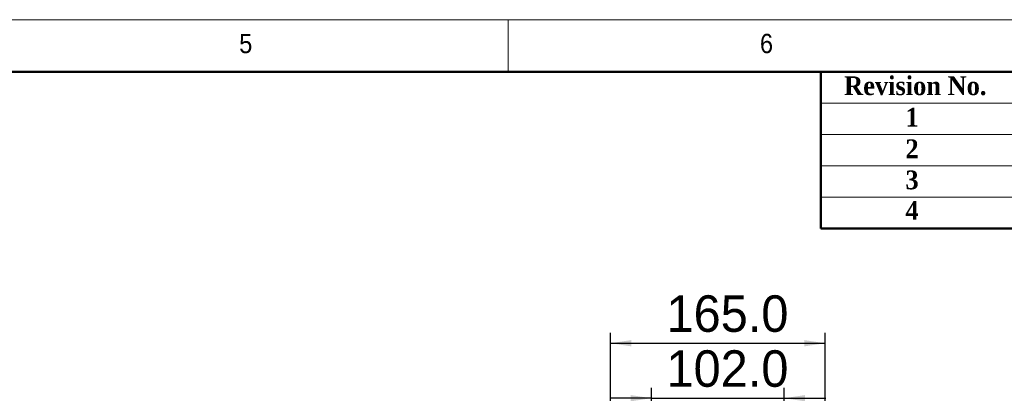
# Model space of a CAD drawing. Header units: millimetres. Extents: x 40 to 3320, y 40 to 2336.
# Tile 12 of 13: x 1705 to 2461, y 2049 to 2336. Entities that reach past the tile are written whole.
import ezdxf

# ---------------------------------------------------------------- set-up
doc = ezdxf.new("R2010")
doc.units = ezdxf.units.MM
doc.header["$LTSCALE"] = 8
doc.layers.add('DIMNS', color=7, linetype='Continuous')
doc.styles.add('SLDTEXTSTYLE0', font='Gothic.ttf', dxfattribs={"width": 0.913})
doc.styles.add('SLDTEXTSTYLE1', font='timesbd.ttf', dxfattribs={"width": 0.933})
doc.styles.add('SLDTEXTSTYLE7', font='txt')
doc.dimstyles.new('SLDDIMSTYLE0', dxfattribs={"dimtxt": 28, "dimasz": 16, "dimexe": 0, "dimexo": 0.0625, "dimgap": 7, "dimtad": 2, "dimdec": 1, "dimrnd": 1e-09, "dimzin": 4, "dimdsep": 46, "dimtxsty": 'SLDTEXTSTYLE7', "dimsah": 1, "dimcen": 0.09, "dimadec": 0, "dimazin": 1, "dimtfac": 1, "dimtdec": 1, "dimtmove": 0, "dimatfit": 0, "dimfxl": 0, "dimfrac": 2, "dimtolj": 1, "dimtzin": 12, "dimarcsym": 0})

# ---------------------------------------------------------------- blocks, each defined once
blk = doc.blocks.new('_D_6')
at = {"layer": 'DIMNS'}
for p, q in [((2189.96, 1942.54), (2189.96, 2053.72)), ((2291.96, 1942.54), (2291.96, 2053.72)), ((2189.96, 2045.72), (2157.96, 2045.72)), ((2189.96, 2045.72), (2291.96, 2045.72)), ((2291.96, 2045.72), (2323.96, 2045.72))]:
    blk.add_line(p, q, dxfattribs=at)
for points in [[(2189.96, 2045.72), (2173.96, 2048.12), (2173.96, 2043.32)], [(2291.96, 2045.72), (2307.96, 2043.32), (2307.96, 2048.12)]]:
    blk.add_solid(points, dxfattribs=at)
at = {"layer": 'DIMNS', "insert": (2201.53, 2082.45), "char_height": 28, "attachment_point": 1, "style": 'SLDTEXTSTYLE7'}
blk.add_mtext('102.0', dxfattribs=at)
blk = doc.blocks.new('_D_7')
at = {"layer": 'DIMNS'}
for p, q in [((2158.46, 1942.54), (2158.46, 2095.88)), ((2323.46, 1942.54), (2323.46, 2095.88)), ((2158.46, 2087.88), (2323.46, 2087.88))]:
    blk.add_line(p, q, dxfattribs=at)
for points in [[(2158.46, 2087.88), (2174.46, 2085.48), (2174.46, 2090.28)], [(2323.46, 2087.88), (2307.46, 2090.28), (2307.46, 2085.48)]]:
    blk.add_solid(points, dxfattribs=at)
at = {"layer": 'DIMNS', "insert": (2201.53, 2124.61), "char_height": 28, "attachment_point": 1, "style": 'SLDTEXTSTYLE7'}
blk.add_mtext('165.0', dxfattribs=at)

msp = doc.modelspace()

# ---------------------------------------------------------------- linework, layer by layer
at = {"color": 7, "linetype": 'Continuous', "lineweight": 18}
for p, q in [((3320, 2336), (40, 2336)), ((2080, 2296), (2080, 2336)), ((80, 2296), (3280, 2296)), ((2320, 2272), (3280, 2272)), ((2320, 2248), (3280, 2248)), ((2320, 2224), (3280, 2224)), ((2320, 2200), (3280, 2200))]:
    msp.add_line(p, q, dxfattribs=at)
at = {"color": 7, "linetype": 'Continuous', "lineweight": 50}
for p, q in [((3280, 2296), (80, 2296)), ((2320, 2296), (2320, 2176)), ((3280, 2176), (2320, 2176))]:
    msp.add_line(p, q, dxfattribs=at)

# ---------------------------------------------------------------- texts
at = {"color": 7, "linetype": 'Continuous', "lineweight": 0, "attachment_point": 1}
for s, insert, char_height, style in [('5', (1873.33, 2325.17), 14.82, 'SLDTEXTSTYLE0'), ('6', (2273.33, 2325.17), 14.82, 'SLDTEXTSTYLE0'), ('Revision No.', (2337.99, 2292.59), 14.4, 'SLDTEXTSTYLE1'), ('1', (2385.1, 2268.4), 14.4, 'SLDTEXTSTYLE1'), ('2', (2385.1, 2244.2), 14.4, 'SLDTEXTSTYLE1'), ('3', (2385.1, 2220.36), 14.4, 'SLDTEXTSTYLE1'), ('4', (2385.1, 2196.93), 14.4, 'SLDTEXTSTYLE1')]:
    msp.add_mtext(s, dxfattribs=dict(at, insert=insert, char_height=char_height, style=style))

# ---------------------------------------------------------------- dimensions: what is measured, and where the dimension line sits
at = {"layer": 'DIMNS'}
for base, p1, p2, picture, middle in [((2323.46, 2087.88), (2158.46, 1932.38), (2323.46, 1932.38), '_D_7', (2246.14, 2087.88)), ((2291.96, 2045.72), (2189.96, 1932.38), (2291.96, 1932.38), '_D_6', (2246.14, 2045.72))]:
    dim = msp.add_linear_dim(base=base, p1=p1, p2=p2, dimstyle='SLDDIMSTYLE0', dxfattribs=at)
    dim.commit()
    dim.dimension.update_dxf_attribs({"geometry": picture, "text_midpoint": middle, "dimtype": 160})

doc.saveas('drawing.dxf')
